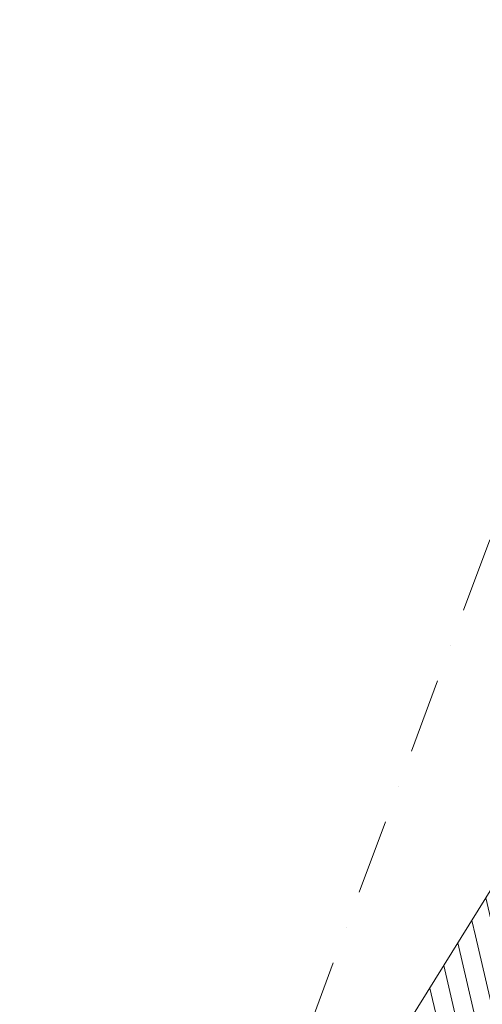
# Model space of a CAD drawing. Header units: millimetres. Extents: x -107151 to 48086, y -42122 to 43779.
# Tile 33 of 38: x -81687 to -80764, y 15019 to 16984. Entities that reach past the tile are written whole.
import ezdxf

# ---------------------------------------------------------------- set-up
doc = ezdxf.new("R2010")
doc.units = ezdxf.units.MM
doc.header["$MEASUREMENT"] = 0
doc.linetypes.add('! URB Limite propriété', pattern=[300, 150, -75, 0, -75])
doc.layers.add('01-STR_Murs extérieurs.ARCHI', color=7, linetype='Continuous')
doc.layers.add('Nouveau_07-VRD_Terrain EDL_Parcelle.ARCHI', color=7, linetype='Continuous')
pattern_1 = [(283.12592, (0, 0), (36.52025, 8.515946), [])]

# ---------------------------------------------------------------- blocks, each defined once
blk = doc.blocks.new('Mur_141_1', base_point=(-77531.2, 20418.7))
at = {"layer": '01-STR_Murs extérieurs.ARCHI', "linetype": 'Continuous', "lineweight": 0, "true_color": 0x000000}
h = blk.add_hatch(dxfattribs=at)
h.set_pattern_fill('Hachure_simple_0001', color=18, style=0, pattern_type=2)
h.set_pattern_definition(pattern_1)
h.paths.add_polyline_path([(-80641.8, 15075.5), (-77471, 20174.7), (-77626.3, 20265.8), (-80796.4, 15167.6)])
h = blk.add_hatch(dxfattribs=at)
h.set_pattern_fill('Hachure_simple_0001', color=18, style=0, pattern_type=2)
h.set_pattern_definition(pattern_1)
h.paths.add_polyline_path([(-80736.8, 14922.6), (-80641.8, 15075.5), (-80796.4, 15167.6), (-80891.5, 15014.7)])
at = {"layer": '01-STR_Murs extérieurs.ARCHI', "color": 7, "linetype": 'Continuous', "lineweight": 5, "flags": 128}
blk.add_lwpolyline([(-77626.3, 20265.8), (-81526.7, 13993.3)], dxfattribs=at)

msp = doc.modelspace()

# ---------------------------------------------------------------- linework, layer by layer
at = {"layer": 'Nouveau_07-VRD_Terrain EDL_Parcelle.ARCHI', "color": 1, "linetype": '! URB Limite propriété', "lineweight": 15, "flags": 128}
msp.add_lwpolyline([(-77016.379, 22434.535), (-80376.932, 16951.425), (-81220.579, 14671.5), (-87656.289, 4325.036)], dxfattribs=at)

# ---------------------------------------------------------------- block references
at = {"layer": '01-STR_Murs extérieurs.ARCHI', "color": 7, "lineweight": 5}
msp.add_blockref('Mur_141_1', (-77531.225, 20418.673), dxfattribs=at)

doc.saveas('drawing.dxf')
